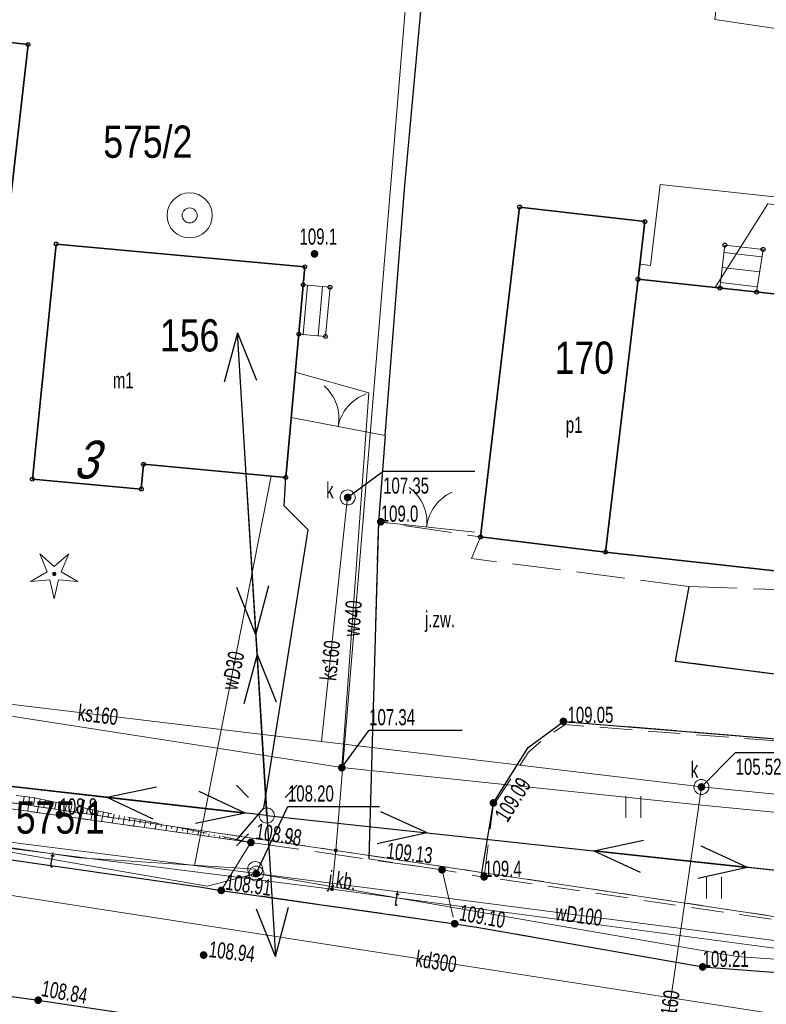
# Model space of a CAD drawing. Header units: inches. Extents: x 6497603 to 6502483, y 5925790 to 5934357.
# Tile 154 of 256: x 6501178 to 6501212, y 5926103 to 5926149. Entities that reach past the tile are written whole.
import ezdxf
from ezdxf.enums import TextEntityAlignment as Align

# ---------------------------------------------------------------- set-up
doc = ezdxf.new("R2010")
doc.units = ezdxf.units.IN
doc.header["$MEASUREMENT"] = 0
for name, pattern in [('1.5_0.75', [2.25, 1.5, -0.75]), ('2.25_0.75', [3, 2.25, -0.75]), ('219-1000', [0, 0]), ('egug-1000', [1.5, 0.75, -0.75]), ('otob_1000', [0, 0]), ('suep_nn_1000', [0, 0])]:
    doc.linetypes.add(name, pattern=pattern)
for name, color, linetype in [('000 Inne (niezydentyfikowane)', 7, 'Continuous'), ('203-punkt graniczny', 7, 'Continuous'), ('211-numer działki ewidencyjnej', 7, 'Continuous'), ('218-kontur użytku gruntowego', 7, 'Continuous'), ('219-działka ewidencyjna', 7, 'Continuous'), ('238-Punkt adresowy budynku', 7, 'Continuous'), ('312-budynek ewidencyjny', 7, 'Continuous'), ('312-oznaczenie budynku ewidencyjnego', 7, 'Continuous'), ('312-oznaczenie budynku ewidencyjnego-Atr117', 7, 'Continuous'), ('352-schody', 7, 'Continuous'), ('brama', 7, 'Continuous'), ('chodnik', 7, 'Continuous'), ('drzewo iglaste', 7, 'Continuous'), ('inna budowla', 7, 'Continuous'), ('jezdnia', 7, 'Continuous'), ('jezdnia-Atr17', 7, 'Continuous'), ('komora podziemna', 7, 'Continuous'), ('krawężnik', 7, 'Continuous'), ('latarnia', 7, 'Continuous'), ('obszar utwardzony', 7, 'Continuous'), ('ogrodzenie trwałe', 7, 'Continuous'), ('pikieta naturalna', 7, 'Continuous'), ('pikieta naturalna-Atr2', 7, 'Continuous'), ('pikieta sztuczna', 7, 'Continuous'), ('pikieta sztuczna-Atr2', 7, 'Continuous'), ('przewód elektroenergetyczny niskiego napięcia', 7, 'Continuous'), ('przewód elektroenergetyczny podziemny', 7, 'Continuous'), ('przewód kanalizacyjny', 7, 'Continuous'), ('przewód kanalizacyjny-Atr1', 7, 'Continuous'), ('przewód telekomunikacyjny podziemny', 7, 'Continuous'), ('przewód telekomunikacyjny podziemny-Atr1', 7, 'Continuous'), ('przewód wodociągowy', 7, 'Continuous'), ('przewód wodociągowy-Atr1', 7, 'Continuous'), ('Punkt budynku', 7, 'Continuous'), ('rzędna', 7, 'Continuous'), ('rzędna-Atr2', 7, 'Continuous'), ('rzędna-Atr3', 7, 'Continuous'), ('skarpa nieumocniona', 7, 'Continuous'), ('studnia kanalizacyjna', 7, 'Continuous'), ('studnia kanalizacyjna-Atr17', 7, 'Continuous'), ('studnia zwykła', 7, 'Continuous'), ('trawnik', 7, 'Continuous')]:
    doc.layers.add(name, color=color, linetype=linetype)
doc.styles.get("Standard").update_dxf_attribs({"font": 'arial.ttf'})
doc.linetypes.add('902-1000', pattern='A,5,0,[1,ksztalty.shx,S=1,R=0,X=0,Y=0],5', length=10)

# ---------------------------------------------------------------- blocks, each defined once
blk = doc.blocks.new('203')
at = {"linetype": 'Continuous', "lineweight": 0}
h = blk.add_hatch(color=0, dxfattribs=at)
edge = h.paths.add_edge_path()
edge.add_arc((0, 0), 0.09, 0, 360)
blk = doc.blocks.new('PUNKTBUD')
at = {"color": 0}
blk.add_circle((0, 0), 0.09, dxfattribs=at)
blk = doc.blocks.new('PW01')
at = {"linetype": 'Continuous', "lineweight": 13}
h = blk.add_hatch(color=0, dxfattribs=at)
edge = h.paths.add_edge_path()
edge.add_arc((0, 0), 0.18, 0, 360)
blk = doc.blocks.new('US13')
at = {"color": 0, "linetype": 'Continuous', "lineweight": 13}
for radius in [1.05, 0.35]:
    blk.add_circle((0, 0), radius, dxfattribs=at)
blk = doc.blocks.new('SM01')
at = {"color": 0, "linetype": 'Continuous', "lineweight": 13}
for p, q in [((-0.848, 0.848), (-1.414, 1.414)), ((0.849, 0.848), (1.414, 1.414)), ((-0.848, -0.849), (-1.414, -1.414)), ((0.849, -0.849), (1.414, -1.414))]:
    blk.add_line(p, q, dxfattribs=at)
blk.add_circle((0, 0), 0.35, dxfattribs=at)
blk = doc.blocks.new('US15')
at = {"color": 0, "linetype": 'Continuous', "lineweight": 13}
blk.add_circle((0, 0), 0.35, dxfattribs=at)
blk = doc.blocks.new('OP011')
at = {"linetype": 'Continuous', "lineweight": 13}
h = blk.add_hatch(color=0, dxfattribs=at)
edge = h.paths.add_edge_path()
edge.add_arc((0, 0), 0.1, 0, 360)
at = {"color": 0, "linetype": 'Continuous', "lineweight": 13}
for p, q in [((-0.324, 0.105), (-0.679, 0.935)), ((-0.679, 0.935), (0, 0.341)), ((0, 0.341), (0.679, 0.935)), ((0.679, 0.935), (0.324, 0.105)), ((-1.099, -0.357), (-0.324, 0.105)), ((0.324, 0.105), (1.099, -0.357)), ((-0.2, -0.275), (-1.099, -0.357)), ((-0.2, -0.275), (0, -1.155)), ((0, -1.155), (0.2, -0.275)), ((1.099, -0.357), (0.2, -0.275))]:
    blk.add_line(p, q, dxfattribs=at)
blk = doc.blocks.new('TU04')
at = {"color": 0, "linetype": 'Continuous', "lineweight": 13}
for p, q in [((0, 0), (0, 1)), ((0.7, 0), (0.7, 1))]:
    blk.add_line(p, q, dxfattribs=at)
blk = doc.blocks.new('OK02')
at = {"color": 0, "linetype": 'Continuous', "lineweight": 0}
for centre, start, end in [((-2, 0), 0, 60), ((2, 0), 120, 180)]:
    blk.add_arc(centre, 2, start, end, dxfattribs=at)
blk = doc.blocks.new('SUEP1')
at = {"color": 0, "linetype": 'Continuous'}
for p, q in [((7.5, 0), (5.25, 0.75)), ((22.5, 0), (20.25, 0.75)), ((0, 0), (7.5, 0)), ((7.5, 0), (5.25, -0.75)), ((7.5, 0), (22.5, 0)), ((22.5, 0), (20.25, -0.75))]:
    blk.add_line(p, q, dxfattribs=at)

msp = doc.modelspace()

# ---------------------------------------------------------------- linework, layer by layer
at = {"layer": '000 Inne (niezydentyfikowane)', "color": 7, "linetype": 'Continuous', "lineweight": 18, "flags": 128}
for points in [[(6501177.87, 5926112.94), (6501177.83, 5926112.62)], [(6501178.12, 5926112.91), (6501178.04, 5926112.25)], [(6501178.36, 5926112.87), (6501178.3, 5926112.55)], [(6501178.61, 5926112.82), (6501178.48, 5926112.19)], [(6501178.86, 5926112.77), (6501178.79, 5926112.46)], [(6501179.1, 5926112.72), (6501178.98, 5926112.12)], [(6501179.35, 5926112.67), (6501179.29, 5926112.38)], [(6501179.59, 5926112.62), (6501179.48, 5926112.05)], [(6501179.84, 5926112.57), (6501179.78, 5926112.29)], [(6501180.09, 5926112.52), (6501179.97, 5926111.98)], [(6501180.33, 5926112.47), (6501180.28, 5926112.21)], [(6501180.58, 5926112.42), (6501180.47, 5926111.91)], [(6501180.82, 5926112.37), (6501180.77, 5926112.12)], [(6501181.07, 5926112.32), (6501180.97, 5926111.84)], [(6501181.31, 5926112.26), (6501181.27, 5926112.04)], [(6501181.56, 5926112.21), (6501181.47, 5926111.77)], [(6501181.81, 5926112.16), (6501181.76, 5926111.95)], [(6501182.05, 5926112.11), (6501181.97, 5926111.7)], [(6501182.3, 5926112.06), (6501182.26, 5926111.87)], [(6501182.54, 5926112.01), (6501182.47, 5926111.63)], [(6501182.79, 5926111.96), (6501182.75, 5926111.78)], [(6501183.03, 5926111.91), (6501182.96, 5926111.56)], [(6501183.28, 5926111.86), (6501183.25, 5926111.69)], [(6501183.53, 5926111.81), (6501183.46, 5926111.49)], [(6501183.77, 5926111.76), (6501183.74, 5926111.61)], [(6501184.02, 5926111.71), (6501183.96, 5926111.42)], [(6501184.26, 5926111.66), (6501184.24, 5926111.52)], [(6501184.51, 5926111.61), (6501184.46, 5926111.35)], [(6501184.75, 5926111.56), (6501184.73, 5926111.44)], [(6501185, 5926111.5), (6501184.96, 5926111.29)], [(6501185.25, 5926111.45), (6501185.23, 5926111.35)], [(6501185.49, 5926111.4), (6501185.45, 5926111.22)], [(6501185.74, 5926111.35), (6501185.72, 5926111.27)], [(6501185.98, 5926111.3), (6501185.95, 5926111.15)], [(6501186.23, 5926111.25), (6501186.21, 5926111.18)], [(6501186.48, 5926111.2), (6501186.45, 5926111.08)], [(6501186.72, 5926111.15), (6501186.71, 5926111.1)], [(6501186.97, 5926111.1), (6501186.95, 5926111.01)], [(6501187.21, 5926111.05), (6501187.2, 5926111.01)], [(6501187.46, 5926111), (6501187.45, 5926110.94)], [(6501187.7, 5926110.95), (6501187.7, 5926110.92)], [(6501187.95, 5926110.9), (6501187.94, 5926110.87)], [(6501188.2, 5926110.85), (6501188.19, 5926110.84)]]:
    msp.add_lwpolyline(points, dxfattribs=at)
at = {"layer": '218-kontur użytku gruntowego', "color": 3, "linetype": 'egug-1000', "lineweight": 18, "flags": 128}
for points in [[(6501167.94, 5926114.02), (6501192.37, 5926110.43)], [(6501192.37, 5926110.43), (6501223.96, 5926105.67)]]:
    msp.add_lwpolyline(points, dxfattribs=at)
at = {"layer": '219-działka ewidencyjna', "color": 3, "linetype": '219-1000', "lineweight": 18, "flags": 128}
for points in [[(6501195.92, 5926153.47), (6501192.37, 5926110.43)], [(6501167.94, 5926114.02), (6501192.37, 5926110.43)], [(6501167.69, 5926111.73), (6501192.19, 5926108.63)], [(6501192.19, 5926108.63), (6501192.37, 5926110.43)], [(6501192.37, 5926110.43), (6501223.96, 5926105.67)], [(6501192.19, 5926108.63), (6501231.27, 5926103.41)]]:
    msp.add_lwpolyline(points, dxfattribs=at)
at = {"layer": '312-budynek ewidencyjny', "color": 7, "linetype": 'Continuous', "lineweight": 35, "flags": 128}
for points in [[(6501175.03, 5926148.26), (6501178.05, 5926147.92)], [(6501178.05, 5926147.92), (6501177.08, 5926139.33)], [(6501199.1, 5926125.01), (6501200.92, 5926140.36)], [(6501200.92, 5926140.36), (6501206.75, 5926139.68)], [(6501206.75, 5926139.68), (6501206.43, 5926137)], [(6501178.25, 5926127.7), (6501179.36, 5926138.64)], [(6501179.36, 5926138.64), (6501190.93, 5926137.58)], [(6501190.93, 5926137.58), (6501190.04, 5926127.78)], [(6501206.43, 5926137), (6501204.92, 5926124.31)], [(6501204.92, 5926124.31), (6501206.43, 5926137)], [(6501206.43, 5926137), (6501224.92, 5926135)], [(6501183.42, 5926128.39), (6501183.32, 5926127.24)], [(6501190.04, 5926127.78), (6501183.42, 5926128.39)], [(6501183.32, 5926127.24), (6501178.25, 5926127.7)], [(6501204.92, 5926124.31), (6501199.1, 5926125.01)], [(6501223.5, 5926122.25), (6501204.92, 5926124.31)]]:
    msp.add_lwpolyline(points, dxfattribs=at)
at = {"layer": '352-schody', "color": 7, "linetype": 'Continuous', "lineweight": 18, "flags": 128}
for points in [[(6501210.47, 5926138.59), (6501212.25, 5926138.39), (6501211.95, 5926136.4), (6501210.24, 5926136.59)], [(6501210.47, 5926138.59), (6501212.25, 5926138.39), (6501211.95, 5926136.4), (6501210.24, 5926136.59)], [(6501190.85, 5926136.74), (6501192.1, 5926136.63), (6501191.89, 5926134.34), (6501190.65, 5926134.45)], [(6501190.85, 5926136.74), (6501192.1, 5926136.63), (6501191.89, 5926134.34), (6501190.65, 5926134.45)]]:
    msp.add_lwpolyline(points, close=True, dxfattribs=at)
for points in [[(6501210.43, 5926138.242), (6501212.197, 5926138.039)], [(6501210.35, 5926137.547), (6501212.093, 5926137.346)], [(6501210.27, 5926136.851), (6501211.988, 5926136.654)], [(6501191.054, 5926136.722), (6501190.853, 5926134.432)], [(6501191.751, 5926136.661), (6501191.55, 5926134.37)]]:
    msp.add_lwpolyline(points, dxfattribs=at)
at = {"layer": 'brama', "color": 7, "linetype": 'otob_1000', "lineweight": 18, "flags": 128}
for points in [[(6501190.29, 5926130.57), (6501194.67, 5926129.73)], [(6501194.35, 5926125.72), (6501198.84, 5926125.23)]]:
    msp.add_lwpolyline(points, dxfattribs=at)
at = {"layer": 'chodnik', "color": 7, "linetype": '1.5_0.75', "lineweight": 18, "flags": 128}
for points in [[(6501163.71, 5926111.96), (6501163.01, 5926114.49), (6501164.11, 5926114.39), (6501165.77, 5926114.08), (6501168.21, 5926113.63), (6501188.42, 5926110.8), (6501187.04, 5926108.57), (6501186.02, 5926108.73), (6501169.7, 5926111.07), (6501164.73, 5926111.81)], [(6501167.07, 5926105.07), (6501168.08, 5926104.92), (6501178.52, 5926103.46), (6501191.84, 5926101.46), (6501192.84, 5926101.32), (6501192.8, 5926099.63), (6501178.18, 5926101.66), (6501166.82, 5926103.26), (6501165.58, 5926103.51)]]:
    msp.add_lwpolyline(points, close=True, dxfattribs=at)
at = {"layer": 'inna budowla', "color": 7, "linetype": 'Continuous', "lineweight": 18, "flags": 128}
msp.add_lwpolyline([(6501210.22, 5926150.96), (6501214.13, 5926150.35), (6501213.86, 5926148.51), (6501210.01, 5926149.09)], close=True, dxfattribs=at)
at = {"layer": 'jezdnia', "color": 7, "linetype": '2.25_0.75', "lineweight": 18, "flags": 128}
for points in [[(6500967.52, 5926475.78), (6500970.47, 5926475.3), (6500970.34, 5926474.17), (6500969.68, 5926470.3), (6500969.49, 5926469.27), (6500968.64, 5926464.1), (6500968.02, 5926460.39), (6500966.41, 5926450.57), (6500964.71, 5926440.65), (6500963.12, 5926430.78), (6500961.32, 5926419.97), (6500959.67, 5926410.08), (6500959.52, 5926409.05), (6500958.4, 5926402.16), (6500958.2, 5926401.16), (6500956.52, 5926390.93), (6500955.92, 5926387.39), (6500955.8, 5926386.37), (6500953.89, 5926374.55), (6500953.73, 5926373.46), (6500953.44, 5926371.55), (6500953.08, 5926369.21), (6500952.69, 5926366.58), (6500952.26, 5926363.66), (6500951.98, 5926361.63), (6500951.62, 5926358.68), (6500951.27, 5926355.63), (6500950.83, 5926351.7), (6500950.56, 5926348.7), (6500950.2, 5926344.71), (6500949.87, 5926340.76), (6500949.76, 5926338.7), (6500949.68, 5926335.75), (6500949.64, 5926334.74), (6500949.52, 5926328.23), (6500949.49, 5926327.2), (6500949.48, 5926325.22), (6500949.47, 5926322.2), (6500949.55, 5926319.76), (6500949.66, 5926317.23), (6500949.84, 5926313.23), (6500950.01, 5926310.21), (6500950.17, 5926308.21), (6500950.43, 5926305.18), (6500950.74, 5926302.26), (6500951.06, 5926299.26), (6500951.49, 5926295.58), (6500952.08, 5926290.33), (6500952.73, 5926285.4), (6500953.13, 5926282.44), (6500953.57, 5926279.4), (6500954.04, 5926276.46), (6500954.41, 5926274.33), (6500954.74, 5926272.49), (6500955.37, 5926269.55), (6500956.06, 5926266.66), (6500956.52, 5926264.7), (6500957.04, 5926262.72), (6500957.79, 5926259.85), (6500958.59, 5926257.01), (6500959.46, 5926254.06), (6500960.33, 5926251.13), (6500961.47, 5926247.41), (6500962.32, 5926244.49), (6500963.34, 5926241.33), (6500964.48, 5926237.89), (6500965.5, 5926234.96), (6500966.14, 5926233.14), (6500966.53, 5926232.14), (6500968.88, 5926225.61), (6500969.29, 5926224.6), (6500970.02, 5926222.74), (6500970.38, 5926221.87), (6500971.84, 5926218.15), (6500972.99, 5926215.36), (6500974.13, 5926212.6), (6500975.34, 5926209.86), (6500976.57, 5926207.09), (6500977.79, 5926204.36), (6500979.13, 5926201.69), (6500980.03, 5926199.93), (6500981.16, 5926197.8), (6500982.17, 5926195.97), (6500982.82, 5926194.92), (6500983.5, 5926193.77), (6500984.62, 5926192.1), (6500985.77, 5926190.49), (6500986.98, 5926188.92), (6500988.2, 5926187.36), (6500989.17, 5926186.2), (6500990.87, 5926184.3), (6500992.5, 5926182.51), (6500994.27, 5926180.73), (6500995.76, 5926179.32), (6500997.26, 5926177.93), (6500997.98, 5926177.32), (6500999.49, 5926176), (6501001.04, 5926174.69), (6501002.64, 5926173.48), (6501003.77, 5926172.66), (6501005.08, 5926171.78), (6501006.76, 5926170.76), (6501009.35, 5926169.19), (6501011.02, 5926168.15), (6501012.75, 5926167), (6501015.2, 5926165.27), (6501017.63, 5926163.53), (6501019.23, 5926162.32), (6501020.36, 5926161.31), (6501021.45, 5926160.26), (6501022.54, 5926159.21), (6501023.77, 5926157.9), (6501024.43, 5926157.12), (6501025.28, 5926156.11), (6501026.36, 5926154.87), (6501027.57, 5926153.3), (6501028.15, 5926152.45), (6501028.65, 5926151.68), (6501029.28, 5926150.71), (6501030.17, 5926149.6), (6501030.99, 5926148.6), (6501031.86, 5926147.75), (6501032.71, 5926147), (6501033.36, 5926146.49), (6501034.56, 5926145.76), (6501035.84, 5926145.14), (6501037.14, 5926144.59), (6501038.54, 5926143.97), (6501039.7, 5926143.38), (6501041.25, 5926142.34), (6501042.55, 5926141.23), (6501043.36, 5926140.29), (6501044.15, 5926139.04), (6501044.95, 5926137.68), (6501045.97, 5926135.97), (6501046.76, 5926134.83), (6501047.06, 5926134.43), (6501047.46, 5926133.9), (6501048.29, 5926133.07), (6501049.15, 5926132.29), (6501050.1, 5926131.67), (6501051.14, 5926131.14), (6501052.32, 5926130.71), (6501053.32, 5926130.44), (6501054.33, 5926130.26), (6501054.81, 5926130.11), (6501059.21, 5926129.52), (6501060.24, 5926129.37), (6501062.18, 5926128.95), (6501065.52, 5926128.17), (6501067.51, 5926127.68), (6501067.94, 5926127.56), (6501072.36, 5926126.36), (6501076.16, 5926125.39), (6501077, 5926125.24), (6501079.93, 5926124.73), (6501091.81, 5926122.96), (6501106.86, 5926120.63), (6501107.86, 5926120.45), (6501114.26, 5926119.46), (6501115.28, 5926119.31), (6501129.17, 5926117.14), (6501141.73, 5926115.29), (6501155.8, 5926113.1), (6501156.84, 5926112.94), (6501163.71, 5926111.96), (6501164.73, 5926111.81), (6501169.7, 5926111.07), (6501186.02, 5926108.73), (6501187.04, 5926108.57), (6501197.9, 5926107.02), (6501198.93, 5926106.86), (6501209.44, 5926105.01), (6501213.12, 5926104.73), (6501214.13, 5926104.59), (6501218.06, 5926103.95), (6501219.09, 5926103.82), (6501225, 5926102.98), (6501226.03, 5926103), (6501226.9, 5926103.16), (6501227.59, 5926103.32), (6501228.34, 5926103.71), (6501228.93, 5926104.14), (6501229.4, 5926105.03), (6501229.75, 5926106.03), (6501230.03, 5926107.51), (6501230.13, 5926108.51), (6501230.41, 5926111.43), (6501235.51, 5926111.16), (6501235.42, 5926108.23), (6501235.48, 5926107.23), (6501235.64, 5926106.46), (6501236.12, 5926105.41), (6501236.84, 5926104.54), (6501237.77, 5926103.89), (6501238.91, 5926103.49), (6501240.04, 5926103.43), (6501241.16, 5926103.54), (6501242.17, 5926103.85), (6501243.16, 5926104.12), (6501253.15, 5926106.97), (6501253.23, 5926106.89), (6501254.28, 5926103.94), (6501255.15, 5926100.97), (6501254.99, 5926100.67), (6501253.62, 5926100.28), (6501252.65, 5926100), (6501249.77, 5926099.21), (6501248.73, 5926098.94), (6501244.96, 5926097.81), (6501243.92, 5926097.57), (6501242.05, 5926097.03), (6501240.92, 5926096.64), (6501239.24, 5926095.9), (6501238.04, 5926095.27), (6501237.2, 5926094.68), (6501236.35, 5926093.84), (6501235.38, 5926092.95), (6501234.5, 5926091.83), (6501233.74, 5926090.74), (6501233.24, 5926089.73), (6501232.77, 5926088.7), (6501232.51, 5926087.65), (6501232.15, 5926085.66), (6501231.07, 5926079.74), (6501230.21, 5926075.13), (6501227.92, 5926063.04), (6501227.8, 5926062.48), (6501227.76, 5926061.73), (6501227.77, 5926061.08), (6501227.88, 5926060.39), (6501228.08, 5926059.83), (6501228.38, 5926059.33), (6501228.85, 5926058.88), (6501229.59, 5926058.46), (6501230.48, 5926058.18), (6501231.24, 5926057.98), (6501236.18, 5926057.48), (6501247.14, 5926056.54), (6501247.78, 5926056.32), (6501247.32, 5926053.12), (6501247.25, 5926050.18), (6501240.84, 5926050.54), (6501235.01, 5926051.15), (6501232.93, 5926051.11), (6501231.58, 5926051.14), (6501230.74, 5926051.16), (6501229.93, 5926051.11), (6501229.08, 5926050.94), (6501228.33, 5926050.61), (6501227.56, 5926049.99), (6501227.03, 5926049.46), (6501226.57, 5926048.76), (6501226.26, 5926048.04), (6501226.07, 5926047), (6501224.9, 5926038.07), (6501224.76, 5926037.04), (6501223.95, 5926030.65), (6501223.78, 5926029.64), (6501222.8, 5926021.69), (6501222.62, 5926020.67), (6501221.85, 5926014.28), (6501221.72, 5926013.21), (6501220.01, 5926001.35), (6501219.92, 5926000.35), (6501218.92, 5925993.96), (6501218.73, 5925992.94), (6501217.59, 5925985.53), (6501217.19, 5925983.25), (6501216.34, 5925978.62), (6501216.11, 5925977.64), (6501215.34, 5925973.74), (6501215.12, 5925972.71), (6501214.1, 5925967.79), (6501212.17, 5925958.57), (6501211.6, 5925955.9), (6501210.39, 5925950.18), (6501210.15, 5925949.2), (6501208.72, 5925942.4), (6501208.51, 5925941.33), (6501206.97, 5925934), (6501206.1, 5925929.6), (6501205.96, 5925928.62), (6501203.95, 5925916.84), (6501200.99, 5925899.07), (6501197.27, 5925877.8), (6501197.19, 5925877.04), (6501197.19, 5925876.24), (6501197.31, 5925875.07), (6501197.66, 5925873.98), (6501197.97, 5925873.22), (6501198.63, 5925872.3), (6501199.23, 5925871.72), (6501199.74, 5925871.37), (6501200.42, 5925871.01), (6501201.38, 5925870.71), (6501202.44, 5925870.55), (6501201.55, 5925864.88), (6501201.24, 5925864.89), (6501200.2, 5925864.97), (6501198.98, 5925864.81), (6501197.51, 5925864.23), (6501196.67, 5925863.67), (6501195.78, 5925862.79), (6501195.34, 5925862.22), (6501195.05, 5925861.84), (6501194.69, 5925861.34), (6501194.31, 5925860.58), (6501193.88, 5925859.32), (6501193.66, 5925858.13), (6501191.37, 5925844.58), (6501188.63, 5925845.69), (6501186.06, 5925846.29), (6501188.34, 5925859.28), (6501189.55, 5925865.75), (6501190.19, 5925869.41), (6501190.72, 5925872.53), (6501192, 5925879.57), (6501195.3, 5925899.15), (6501198.39, 5925917.25), (6501200.06, 5925927.91), (6501200.49, 5925930.37), (6501201.43, 5925935.3), (6501202.26, 5925939.27), (6501205.89, 5925956.67), (6501206.71, 5925960.26), (6501209.44, 5925973.27), (6501210.33, 5925977.62), (6501211, 5925981.11), (6501211.51, 5925984.07), (6501211.73, 5925985.08), (6501212.62, 5925991.03), (6501213.62, 5925996.92), (6501213.83, 5925997.96), (6501214.76, 5926004.82), (6501214.89, 5926005.86), (6501216.15, 5926014.76), (6501216.28, 5926015.75), (6501217.09, 5926022.16), (6501217.19, 5926023.22), (6501218.27, 5926030.95), (6501221.29, 5926054.94), (6501221.42, 5926055.98), (6501222.24, 5926062.4), (6501222.34, 5926063.44), (6501224.16, 5926076.33), (6501224.9, 5926081.72), (6501225.66, 5926087.21), (6501225.76, 5926088.39), (6501225.79, 5926089.57), (6501225.74, 5926090.79), (6501225.65, 5926091.85), (6501225.41, 5926093.04), (6501225.02, 5926094.16), (6501224.47, 5926095.07), (6501223.68, 5926095.94), (6501222.87, 5926096.5), (6501222, 5926096.87), (6501221.03, 5926097.17), (6501220.05, 5926097.37), (6501218.15, 5926097.65), (6501217.08, 5926097.83), (6501213.18, 5926098.37), (6501212.16, 5926098.52), (6501210.21, 5926098.79), (6501209.19, 5926099), (6501203.73, 5926099.73), (6501202.71, 5926099.87), (6501199.75, 5926100.28), (6501198.75, 5926100.43), (6501192.84, 5926101.32), (6501191.84, 5926101.46), (6501178.52, 5926103.46), (6501168.08, 5926104.92), (6501167.07, 5926105.07), (6501161.11, 5926105.95), (6501160.15, 5926106.11), (6501141.22, 5926108.96), (6501128.91, 5926110.87), (6501107.19, 5926114.24), (6501091.02, 5926116.76), (6501087.03, 5926117.36), (6501085.63, 5926117.57), (6501084.66, 5926117.74), (6501082.7, 5926117.91), (6501080.66, 5926118.01), (6501077.67, 5926118.12), (6501076.66, 5926118.16), (6501075.65, 5926118.1), (6501074.96, 5926118.04), (6501074.24, 5926117.87), (6501073.45, 5926117.58), (6501072.83, 5926117.24), (6501072.24, 5926116.73), (6501071.92, 5926116.36), (6501071.6, 5926115.95), (6501071.13, 5926115.07), (6501070.2, 5926112.15), (6501069.14, 5926109.35), (6501065.67, 5926107.67), (6501060.98, 5926105.37), (6501056.17, 5926102.92), (6501047.77, 5926098.64), (6501039.02, 5926094.25), (6501035.19, 5926092.32), (6501033.38, 5926091.57), (6501031.9, 5926091.17), (6501030.72, 5926091), (6501029.45, 5926090.96), (6501027.96, 5926091.09), (6501026.37, 5926091.21), (6501025.08, 5926091.02), (6501023.8, 5926090.63), (6501022.54, 5926089.24), (6501020.92, 5926087.38), (6501018.93, 5926085.36), (6501016.88, 5926083.52), (6501014.11, 5926081.3), (6501011.15, 5926079.19), (6501008.09, 5926077.35), (6501004.66, 5926075.72), (6501000.14, 5926073.66), (6500996.05, 5926071.78), (6500991.19, 5926069.54), (6500987.22, 5926067.8), (6500985.88, 5926070.25), (6500984.5, 5926072.54), (6500990.81, 5926076.24), (6500997.85, 5926080.69), (6501004.96, 5926085.16), (6501007.77, 5926086.97), (6501009.89, 5926088.54), (6501012.32, 5926090.44), (6501014.72, 5926092.81), (6501016.4, 5926095.01), (6501018.1, 5926097.7), (6501019.49, 5926099.95), (6501021.13, 5926103.12), (6501021.79, 5926104.63), (6501021.73, 5926104.89), (6501022.4, 5926106.7), (6501022.77, 5926107.65), (6501022.96, 5926108.66), (6501023.19, 5926109.6), (6501023.35, 5926110.74), (6501023.42, 5926111.89), (6501023.37, 5926112.99), (6501023.17, 5926114.21), (6501022.81, 5926115.94), (6501022.34, 5926117.28), (6501021.93, 5926118.41), (6501021.38, 5926119.39), (6501020.82, 5926120.06), (6501020.31, 5926120.58), (6501019.37, 5926121.14), (6501018.64, 5926121.59), (6501017.79, 5926122.01), (6501016.87, 5926122.36), (6501016.07, 5926122.61), (6501015.13, 5926122.79), (6501014.32, 5926122.89), (6501013.3, 5926122.96), (6501011.3, 5926123.02), (6501010.28, 5926123.07), (6501008.82, 5926123.15), (6501007.35, 5926123.27), (6501006.78, 5926123.46), (6501004.62, 5926123.76), (6501002.02, 5926124.18), (6501000.54, 5926124.46), (6500997.95, 5926125.21), (6500994.57, 5926126.41), (6500989.34, 5926128.79), (6500983.15, 5926131.79), (6500980.24, 5926133), (6500976.92, 5926134.27), (6500973.27, 5926135.38), (6500969.21, 5926136.46), (6500966.14, 5926137.16), (6500962.38, 5926137.84), (6500956.83, 5926138.72), (6500951.6, 5926139.58), (6500948.09, 5926140.28), (6500941.13, 5926141.59), (6500936.68, 5926142.36), (6500936.26, 5926142.38), (6500936.91, 5926144.94), (6500937.28, 5926147.22), (6500938.48, 5926147.26), (6500944.87, 5926146.1), (6500952.28, 5926144.84), (6500952.45, 5926144.94), (6500957.36, 5926144.12), (6500958.42, 5926144.02), (6500960.33, 5926143.82), (6500961.34, 5926143.73), (6500962.4, 5926143.7), (6500964.35, 5926143.61), (6500966.38, 5926143.52), (6500968.34, 5926143.33), (6500970.37, 5926142.99), (6500972.16, 5926142.64), (6500975.22, 5926141.96), (6500978.14, 5926141.2), (6500980.07, 5926140.59), (6500984.84, 5926139.11), (6500988.6, 5926137.98), (6500991.96, 5926137.02), (6500993.89, 5926136.41), (6500996.3, 5926135.75), (6500998.23, 5926135.25), (6500999.76, 5926134.9), (6501002.22, 5926134.43), (6501003.59, 5926134.13), (6501004.64, 5926133.95), (6501005.57, 5926133.82), (6501006.54, 5926133.72), (6501007.41, 5926133.65), (6501008.58, 5926133.66), (6501009.4, 5926133.71), (6501010.99, 5926133.99), (6501012.51, 5926134.33), (6501013.46, 5926134.67), (6501014.17, 5926134.95), (6501015.06, 5926135.45), (6501015.72, 5926135.84), (6501016.55, 5926136.42), (6501017.28, 5926137.05), (6501017.97, 5926137.76), (6501018.59, 5926138.35), (6501019.09, 5926139.31), (6501019.34, 5926140.2), (6501019.48, 5926141.24), (6501019.5, 5926142.22), (6501019.53, 5926143.17), (6501019.42, 5926144.33), (6501019.23, 5926145.48), (6501018.9, 5926146.66), (6501018.59, 5926147.63), (6501018.18, 5926148.39), (6501017.57, 5926149.31), (6501017.02, 5926149.96), (6501016.24, 5926150.87), (6501015.1, 5926152.17), (6501013.64, 5926153.83), (6501013.57, 5926154), (6501012.46, 5926155.3), (6501009.41, 5926158.38), (6501006.55, 5926161.1), (6501003.79, 5926163.84), (6501000.27, 5926167.22), (6500997.75, 5926169.48), (6500994.93, 5926171.9), (6500993.22, 5926173.37), (6500990.08, 5926176.36), (6500986.16, 5926180.45), (6500984.36, 5926182.53), (6500983.92, 5926182.88), (6500982.09, 5926185.15), (6500980.83, 5926186.8), (6500979.72, 5926188.4), (6500979.64, 5926188.64), (6500977.9, 5926191.3), (6500976.68, 5926193.39), (6500974.4, 5926197.5), (6500971.6, 5926203.33), (6500970.2, 5926206.34), (6500968.02, 5926211.54), (6500966.1, 5926216.13), (6500964.42, 5926220.5), (6500963.39, 5926223.18), (6500962.78, 5926224.79), (6500960.85, 5926229.86), (6500958.92, 5926235.34), (6500957.26, 5926240.34), (6500955.77, 5926245.22), (6500954.5, 5926249.48), (6500953.02, 5926254.47), (6500951.16, 5926261.1), (6500950.63, 5926263.22), (6500949.44, 5926268.23), (6500948.4, 5926273.5), (6500947.44, 5926279.19), (6500946.72, 5926284.52), (6500945.98, 5926290.57), (6500945.39, 5926295.06), (6500944.64, 5926301.22), (6500943.99, 5926308.19), (6500943.71, 5926313.06), (6500943.38, 5926320.02), (6500943.36, 5926324.68), (6500943.39, 5926329.54), (6500943.52, 5926335.16), (6500943.63, 5926336.77), (6500943.87, 5926342.09), (6500944.45, 5926348.6), (6500944.89, 5926353.17), (6500945.31, 5926356.92), (6500946, 5926362.7), (6500946.75, 5926367.77), (6500946.9, 5926369.53), (6500947.97, 5926376.36), (6500948.58, 5926379.99), (6500949.87, 5926387.54), (6500950.36, 5926390.87), (6500950.58, 5926392.97), (6500951.07, 5926399.96), (6500951.2, 5926400.17), (6500951.56, 5926405.22), (6500951.74, 5926408.6), (6500951.86, 5926412.25), (6500952.04, 5926414.31), (6500952.81, 5926417.99), (6500953.87, 5926422.25), (6500955.38, 5926427.84), (6500956.84, 5926433.28), (6500957.79, 5926436.87), (6500958.47, 5926439.89), (6500959.31, 5926444.93), (6500960.75, 5926453.89), (6500962.75, 5926465.71), (6500964.63, 5926476.24)], [(6501199.1, 5926125.01), (6501198.69, 5926124.01), (6501208.8, 5926122.71), (6501208.16, 5926119.24), (6501222.48, 5926117.41), (6501223.35, 5926117.16), (6501230.48, 5926111.49), (6501228.05, 5926111.7), (6501225.78, 5926114.57), (6501202.96, 5926116.43), (6501201.32, 5926115.22), (6501199.7, 5926112.64), (6501199.14, 5926109.2), (6501197.31, 5926109.53), (6501193.91, 5926110.03), (6501194.35, 5926125.72)], [(6501188.42, 5926110.8), (6501197.31, 5926109.53), (6501197.9, 5926107.02), (6501187.04, 5926108.57)]]:
    msp.add_lwpolyline(points, close=True, dxfattribs=at)
at = {"layer": 'krawężnik', "color": 7, "linetype": 'Continuous', "lineweight": 25, "flags": 128}
for points in [[(6501194.35, 5926125.72), (6501193.91, 5926110.03)], [(6501208.8, 5926122.71), (6501208.16, 5926119.24), (6501222.48, 5926117.41), (6501223.35, 5926117.16), (6501230.48, 5926111.49)], [(6501199.14, 5926109.2), (6501199.7, 5926112.64), (6501201.32, 5926115.22), (6501202.96, 5926116.43), (6501225.78, 5926114.57), (6501228.05, 5926111.7)], [(6501169.7, 5926111.07), (6501186.02, 5926108.73), (6501187.04, 5926108.57), (6501197.9, 5926107.02), (6501198.93, 5926106.86), (6501209.44, 5926105.01), (6501213.12, 5926104.73), (6501214.13, 5926104.59), (6501218.06, 5926103.95), (6501219.09, 5926103.82), (6501225, 5926102.98), (6501226.03, 5926103), (6501226.9, 5926103.16), (6501227.59, 5926103.32), (6501228.34, 5926103.71), (6501228.93, 5926104.14), (6501229.4, 5926105.03), (6501229.75, 5926106.03), (6501230.03, 5926107.51), (6501230.13, 5926108.51), (6501230.41, 5926111.43)], [(6501168.08, 5926104.92), (6501178.52, 5926103.46), (6501191.84, 5926101.46), (6501192.84, 5926101.32), (6501198.75, 5926100.43), (6501199.75, 5926100.28), (6501202.71, 5926099.87), (6501203.73, 5926099.73), (6501209.19, 5926099), (6501210.21, 5926098.79), (6501212.16, 5926098.52), (6501213.18, 5926098.37), (6501217.08, 5926097.83), (6501218.15, 5926097.65), (6501220.05, 5926097.37), (6501221.03, 5926097.17), (6501222, 5926096.87), (6501222.87, 5926096.5), (6501223.68, 5926095.94), (6501224.47, 5926095.07), (6501225.02, 5926094.16), (6501225.41, 5926093.04)]]:
    msp.add_lwpolyline(points, dxfattribs=at)
at = {"layer": 'obszar utwardzony', "color": 7, "linetype": '2.25_0.75', "lineweight": 18, "flags": 128}
msp.add_lwpolyline([(6501208.8, 5926122.71), (6501223.13, 5926122.2), (6501223.06, 5926121.23), (6501225.77, 5926120.09), (6501231.03, 5926117.18), (6501232.71, 5926116.87), (6501232.33, 5926112.19), (6501230.48, 5926111.49), (6501223.35, 5926117.16), (6501222.48, 5926117.41), (6501208.16, 5926119.24)], close=True, dxfattribs=at)
at = {"layer": 'ogrodzenie trwałe', "color": 7, "linetype": '902-1000', "lineweight": 25, "flags": 128}
for points in [[(6501194.67, 5926129.73), (6501195.57, 5926141.19), (6501196.68, 5926153.37)], [(6501194.67, 5926129.73), (6501194.35, 5926125.72)], [(6501191.08, 5926125.34), (6501189.96, 5926126.46), (6501190.04, 5926127.78)], [(6501187.75, 5926110.9), (6501189.02, 5926112.4), (6501191.08, 5926125.34)]]:
    msp.add_lwpolyline(points, dxfattribs=at)
at = {"layer": 'przewód elektroenergetyczny niskiego napięcia', "color": 1, "linetype": 'suep_nn_1000', "lineweight": 18, "flags": 128}
for points in [[(6501189.16, 5926112.05), (6501188.19, 5926127.95)], [(6501165.8, 5926114.72), (6501189.16, 5926112.05)], [(6501189.16, 5926112.05), (6501226.74, 5926107.99)], [(6501226.74, 5926107.99), (6501189.16, 5926112.05)]]:
    msp.add_lwpolyline(points, dxfattribs=at)
at = {"layer": 'przewód elektroenergetyczny podziemny', "color": 1, "linetype": 'Continuous', "lineweight": 18, "flags": 128}
for points in [[(6501259.83, 5926317.92), (6501256.44, 5926283.53), (6501250.49, 5926265.55), (6501245.23, 5926244.18), (6501245.37, 5926237.47), (6501239.93, 5926210.93), (6501239.34, 5926200.26), (6501238.58, 5926171.25), (6501239.39, 5926157.28), (6501239.32, 5926148.35), (6501239.59, 5926145.21), (6501234.19, 5926145.36), (6501233.4, 5926138.48), (6501225.4, 5926139.47), (6501207.46, 5926141.41), (6501207.01, 5926137.64), (6501206.51, 5926137.7)], [(6501263.34, 5926025.21), (6501263.89, 5926029.63), (6501264.93, 5926030.46), (6501266.87, 5926048.35), (6501262.29, 5926070.67), (6501258.94, 5926080.35), (6501258.24, 5926086.63), (6501256.43, 5926098.8), (6501256.03, 5926101.21), (6501252.78, 5926107.9), (6501240.15, 5926104.57), (6501239.51, 5926105.37), (6501236.87, 5926104.95), (6501235.68, 5926105.99), (6501230.53, 5926106.12), (6501230.42, 5926117.83), (6501230.13, 5926134.16), (6501229.69, 5926138.53), (6501212.47, 5926140.51), (6501210.02, 5926136.61)]]:
    msp.add_lwpolyline(points, dxfattribs=at)
at = {"layer": 'przewód kanalizacyjny', "color": 34, "linetype": 'Continuous', "lineweight": 18, "flags": 128}
for points in [[(6501192.92, 5926126.85), (6501191.71, 5926115.49)], [(6501233.23, 5926108.95), (6501229.55, 5926111.38), (6501209.38, 5926113.38), (6501191.71, 5926115.49), (6501164.9, 5926118.7), (6501154.98, 5926119.88)], [(6501122.96, 5926116.33), (6501166.3, 5926110.04), (6501222.85, 5926101.26), (6501227.67, 5926089.74)], [(6501209.38, 5926113.38), (6501206.9, 5926096.23)]]:
    msp.add_lwpolyline(points, dxfattribs=at)
at = {"layer": 'przewód telekomunikacyjny podziemny', "color": 30, "linetype": 'Continuous', "lineweight": 18, "flags": 128}
for points in [[(6500981.59, 5926441.29), (6500972.21, 5926403.46), (6500971.6, 5926398.24), (6500967.22, 5926373.97), (6500964.87, 5926352.14), (6500964.01, 5926324.69), (6500966.82, 5926290.3), (6500969.69, 5926271.76), (6500988.98, 5926227.78), (6500995.03, 5926212.09), (6501018.61, 5926173.87), (6501046.87, 5926147.87), (6501065.95, 5926135.56), (6501101.3, 5926126.31), (6501128.92, 5926119.03), (6501135.95, 5926116.74), (6501157.85, 5926113.42), (6501180.44, 5926110.09), (6501188.62, 5926109.56), (6501188.67, 5926109.35)], [(6501188.67, 5926109.35), (6501186.39, 5926108.76), (6501167.74, 5926111.99), (6501157.81, 5926114.42), (6501157.81, 5926115.18)], [(6501260, 5926109.82), (6501238.89, 5926104.73), (6501228.04, 5926104.3), (6501211.03, 5926105.5), (6501188.67, 5926109.35)]]:
    msp.add_lwpolyline(points, dxfattribs=at)
at = {"layer": 'przewód wodociągowy', "color": 5, "linetype": 'Continuous', "lineweight": 18, "flags": 128}
for points in [[(6501192.65, 5926114.28), (6501193.91, 5926131.71), (6501190.48, 5926132.68)], [(6501185.79, 5926109.73), (6501189.36, 5926127.84)], [(6501229.4, 5926110.6), (6501209.4, 5926112.53), (6501192.65, 5926114.28), (6501163.97, 5926118.74), (6501154.95, 5926119.02), (6501154.65, 5926119.03)], [(6501233.8, 5926104.53), (6501231.24, 5926103.85), (6501185.79, 5926109.73), (6501165.68, 5926112.27), (6501154.17, 5926115.02)]]:
    msp.add_lwpolyline(points, dxfattribs=at)
at = {"layer": 'rzędna-Atr2', "color": 7, "flags": 128}
for points in [[(6501192.92, 5926126.85), (6501194.57, 5926128.07), (6501198.845, 5926128.07)], [(6501192.65, 5926114.28), (6501193.92, 5926116.02), (6501198.242, 5926116.02)], [(6501209.38, 5926113.38), (6501210.97, 5926114.99), (6501215.245, 5926114.99)], [(6501188.67, 5926109.35), (6501190.14, 5926112.47), (6501194.407, 5926112.47)]]:
    msp.add_lwpolyline(points, dxfattribs=at)
at = {"layer": 'skarpa nieumocniona', "color": 7, "linetype": '1.5_0.75', "lineweight": 18, "flags": 128}
msp.add_lwpolyline([(6501178.28, 5926112.89), (6501188.42, 5926110.8), (6501168.21, 5926113.63), (6501168.34, 5926114.13)], close=True, dxfattribs=at)
msp.add_lwpolyline([(6501178.28, 5926112.89), (6501188.42, 5926110.8), (6501168.21, 5926113.63), (6501168.34, 5926114.13)], close=True, dxfattribs=at)
at = {"layer": 'trawnik', "color": 7, "linetype": '1.5_0.75', "lineweight": 18, "flags": 128}
msp.add_lwpolyline([(6501199.69, 5926112.5), (6501201.34, 5926115), (6501202.17, 5926115.71), (6501203.04, 5926116.28), (6501214.09, 5926115.43), (6501225.64, 5926114.52), (6501226.35, 5926113.65), (6501227.26, 5926112.03), (6501227.6, 5926110.3), (6501227.04, 5926105.75), (6501226.76, 5926105.58), (6501226.25, 5926105.45), (6501225.74, 5926105.35), (6501225.15, 5926105.36), (6501219.43, 5926106.21), (6501218.42, 5926106.39), (6501214.45, 5926106.91), (6501213.46, 5926107.11), (6501199.27, 5926109.2)], close=True, dxfattribs=at)

# ---------------------------------------------------------------- block references
at = {"layer": '203-punkt graniczny', "color": 7, "linetype": 'Continuous', "lineweight": 18}
for p in [(6501192.37, 5926110.43), (6501192.19, 5926108.63)]:
    msp.add_blockref('203', p, dxfattribs=at)
at = {"layer": 'brama', "color": 7, "linetype": 'Continuous', "lineweight": 18}
for p, rotation in [((6501192.48, 5926130.15), 349.144), ((6501196.595, 5926125.475), 353.772)]:
    msp.add_blockref('OK02', p, dxfattribs=dict(at, rotation=rotation))
at = {"layer": 'drzewo iglaste', "color": 94, "linetype": 'Continuous', "lineweight": 18}
msp.add_blockref('OP011', (6501179.27, 5926123.29), dxfattribs=at)
at = {"layer": 'komora podziemna', "color": 30, "linetype": 'Continuous', "lineweight": 18}
for p, rotation in [((6501188.62, 5926109.56), 354.0080000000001), ((6501188.67, 5926109.35), 355.532)]:
    msp.add_blockref('US15', p, dxfattribs=dict(at, rotation=rotation))
at = {"layer": 'latarnia', "color": 7, "linetype": 'Continuous', "lineweight": 18}
msp.add_blockref('SM01', (6501189.16, 5926112.05), dxfattribs=at)
at = {"layer": 'pikieta naturalna', "color": 7, "linetype": 'Continuous', "lineweight": 13}
for p in [(6501191.38, 5926138.18), (6501194.46, 5926125.72), (6501179.51, 5926112.1), (6501199.27, 5926109.2)]:
    msp.add_blockref('PW01', p, dxfattribs=at)
at = {"layer": 'pikieta sztuczna', "color": 7, "linetype": 'Continuous', "lineweight": 13}
for p in [(6501202.96, 5926116.43), (6501199.7, 5926112.64), (6501188.42, 5926110.8), (6501197.31, 5926109.53), (6501187.04, 5926108.57), (6501197.9, 5926107.02), (6501186.22, 5926105.56), (6501209.44, 5926105.01), (6501178.52, 5926103.46)]:
    msp.add_blockref('PW01', p, dxfattribs=at)
at = {"layer": 'przewód elektroenergetyczny niskiego napięcia', "color": 1, "linetype": 'Continuous', "lineweight": 18}
for p, rotation in [((6501189.16, 5926112.05), 93.491), ((6501188.19, 5926127.95), 273.491), ((6501165.8, 5926114.72), 353.48), ((6501189.16, 5926112.05), 173.48), ((6501189.16, 5926112.05), 353.834), ((6501226.74, 5926107.99), 173.834)]:
    msp.add_blockref('SUEP1', p, dxfattribs=dict(at, rotation=rotation))
at = {"layer": 'Punkt budynku', "color": 5, "linetype": 'Continuous', "lineweight": 13}
for p in [(6501178.05, 5926147.92), (6501200.92, 5926140.36), (6501206.75, 5926139.68), (6501179.36, 5926138.64), (6501210.47, 5926138.59), (6501212.25, 5926138.39), (6501190.93, 5926137.58), (6501206.43, 5926137), (6501190.85, 5926136.74), (6501192.1, 5926136.63), (6501210.24, 5926136.59), (6501211.95, 5926136.4), (6501190.65, 5926134.45), (6501191.89, 5926134.34), (6501183.42, 5926128.39), (6501178.25, 5926127.7), (6501190.04, 5926127.78), (6501183.32, 5926127.24), (6501199.1, 5926125.01), (6501204.92, 5926124.31)]:
    msp.add_blockref('PUNKTBUD', p, dxfattribs=at)
at = {"layer": 'rzędna', "color": 34, "linetype": 'Continuous', "lineweight": 18}
for p in [(6501192.92, 5926126.85), (6501209.38, 5926113.38)]:
    msp.add_blockref('PW01', p, dxfattribs=at)
at = {"layer": 'rzędna', "color": 5, "linetype": 'Continuous', "lineweight": 18}
msp.add_blockref('PW01', (6501192.65, 5926114.28), dxfattribs=at)
at = {"layer": 'rzędna', "color": 30, "linetype": 'Continuous', "lineweight": 18}
msp.add_blockref('PW01', (6501188.67, 5926109.35), dxfattribs=at)
at = {"layer": 'studnia kanalizacyjna', "color": 34, "linetype": 'Continuous', "lineweight": 18}
for p in [(6501192.92, 5926126.85), (6501209.38, 5926113.38)]:
    msp.add_blockref('US15', p, dxfattribs=at)
at = {"layer": 'studnia zwykła', "color": 5, "linetype": 'Continuous', "lineweight": 18}
msp.add_blockref('US13', (6501185.57, 5926139.97), dxfattribs=at)
at = {"layer": 'trawnik', "color": 7, "linetype": 'Continuous', "lineweight": 18}
for p in [(6501205.869, 5926111.949), (6501209.619, 5926108.199)]:
    msp.add_blockref('TU04', p, dxfattribs=at)

# ---------------------------------------------------------------- texts
at = {"layer": '211-numer działki ewidencyjnej', "color": 3, "linetype": 'Continuous', "lineweight": 18, "width": 0.79}
for s, p in [('575/2', (6501181.55, 5926142.65)), ('575/1', (6501177.48, 5926111.21))]:
    msp.add_text(s, height=1.5, dxfattribs=at).set_placement(p)
at = {"layer": '238-Punkt adresowy budynku', "color": 7, "linetype": 'Continuous', "lineweight": 18, "oblique": 15, "width": 0.79}
msp.add_text('3', height=1.8, rotation=355.601, dxfattribs=at).set_placement((6501180.69, 5926127.73), align=Align.CENTER)
at = {"layer": '312-oznaczenie budynku ewidencyjnego', "color": 7, "linetype": 'Continuous', "lineweight": 18, "width": 0.79}
for s, p in [('156', (6501184.19, 5926133.64)), ('170', (6501202.55, 5926132.6))]:
    msp.add_text(s, height=1.5, dxfattribs=at).set_placement(p)
at = {"layer": '312-oznaczenie budynku ewidencyjnego-Atr117', "color": 7, "width": 0.667}
for s, p in [('m1', (6501182.48, 5926132.3)), ('p1', (6501203.46, 5926130.23))]:
    msp.add_text(s, height=0.75, dxfattribs=at).set_placement(p, align=Align.MIDDLE_CENTER)
at = {"layer": 'jezdnia-Atr17', "color": 7, "width": 0.667}
msp.add_text('j.zw.', height=0.75, dxfattribs=at).set_placement((6501196.52, 5926120.81))
msp.add_text('j.kb.', height=0.75, rotation=351.876, dxfattribs=at).set_placement((6501191.99, 5926108.75))
at = {"layer": 'pikieta naturalna-Atr2', "color": 7, "width": 0.667}
for s, p in [('109.1', (6501190.68, 5926138.61)), ('109.0', (6501194.46, 5926125.72)), ('108.8', (6501179.51, 5926112.1)), ('109.4', (6501199.27, 5926109.2))]:
    msp.add_text(s, height=0.75, dxfattribs=at).set_placement(p)
at = {"layer": 'pikieta sztuczna-Atr2', "color": 7, "width": 0.667}
msp.add_text('109.05', height=0.75, dxfattribs=at).set_placement((6501203.15, 5926117.11), align=Align.TOP_LEFT)
for s, rotation, p in [('109.09', 57.874, (6501200.35, 5926111.69)), ('108.98', 351.269, (6501188.6, 5926110.96)), ('109.13', 353.437, (6501194.7, 5926110.06)), ('108.91', 351.903, (6501187.2, 5926108.61)), ('109.10', 350.012, (6501198.07, 5926107.18)), ('108.94', 353.302, (6501186.43, 5926105.47)), ('108.84', 349.854, (6501178.63, 5926103.66))]:
    msp.add_text(s, height=0.75, rotation=rotation, dxfattribs=at).set_placement(p)
msp.add_text('109.21', height=0.75, dxfattribs=at).set_placement((6501209.44, 5926105.01))
at = {"layer": 'przewód kanalizacyjny-Atr1', "color": 34, "width": 0.667}
for s, rotation, p in [('ks160', 83.92, (6501192.01, 5926118.34)), ('ks160', 353.172, (6501180.38, 5926116.85)), ('kd300', 351.174, (6501196.1, 5926105.41)), ('ks160', 81.771, (6501207.74, 5926102.07))]:
    msp.add_text(s, height=0.75, rotation=rotation, dxfattribs=at).set_placement(p, align=Align.MIDDLE_LEFT)
at = {"layer": 'przewód telekomunikacyjny podziemny-Atr1', "color": 30, "width": 0.667}
for rotation, p in [(350.174, (6501179.07, 5926110.03)), (350.23, (6501195.11, 5926108.24))]:
    msp.add_text('t', height=0.75, rotation=rotation, dxfattribs=at).set_placement(p, align=Align.MIDDLE_LEFT)
at = {"layer": 'przewód wodociągowy-Atr1', "color": 5, "width": 0.667}
for s, rotation, p in [('wo40', 85.865, (6501193.09, 5926120.39)), ('wD30', 78.853, (6501187.41, 5926117.92)), ('wD100', 352.628, (6501202.6, 5926107.56))]:
    msp.add_text(s, height=0.75, rotation=rotation, dxfattribs=at).set_placement(p, align=Align.MIDDLE_LEFT)
at = {"layer": 'rzędna-Atr2', "color": 5, "width": 0.667}
msp.add_text('107.34', height=0.75, dxfattribs=at).set_placement((6501193.92, 5926116.028), align=Align.BOTTOM_LEFT)
at = {"layer": 'rzędna-Atr2', "color": 30, "width": 0.667}
msp.add_text('108.20', height=0.75, dxfattribs=at).set_placement((6501190.14, 5926112.478), align=Align.BOTTOM_LEFT)
at = {"layer": 'rzędna-Atr3', "color": 34, "width": 0.667}
for s, p in [('107.35', (6501194.57, 5926126.802)), ('105.52', (6501210.97, 5926113.723))]:
    msp.add_text(s, height=0.75, dxfattribs=at).set_placement(p, align=Align.BOTTOM_LEFT)
at = {"layer": 'studnia kanalizacyjna-Atr17', "color": 34, "width": 0.667}
for p in [(6501191.92, 5926126.81), (6501208.88, 5926113.82)]:
    msp.add_text('k', height=0.75, dxfattribs=at).set_placement(p)

doc.saveas('drawing.dxf')
